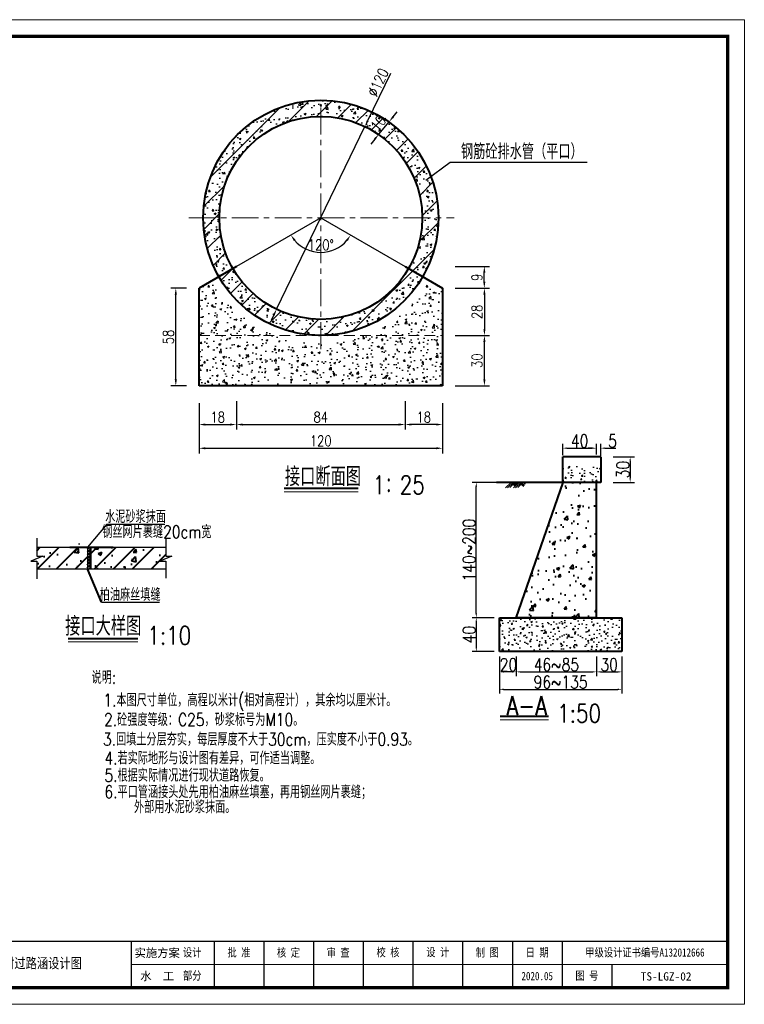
# Model space of a CAD drawing. Header units: millimetres. Extents: x 41792 to 54449, y 20100 to 24300.
# Tile 4 of 4: x 52735 to 54449, y 20100 to 22428. Entities that reach past the tile are written whole.
import ezdxf
from ezdxf.enums import TextEntityAlignment as Align

# ---------------------------------------------------------------- set-up
doc = ezdxf.new("R2010")
doc.units = ezdxf.units.MM
doc.linetypes.add('CENTER', pattern=[50.8, 31.75, -6.35, 6.35, -6.35])
doc.linetypes.add('DASHED', pattern=[19.05, 12.7, -6.35])
doc.layers.add('2CSX', color=1, linetype='Continuous', lineweight=30)
doc.layers.add('粗实线', color=1, linetype='Continuous', lineweight=40)
doc.layers.add('文字说明', color=3, linetype='Continuous')
doc.styles.get("Standard").update_dxf_attribs({"font": 'tssdeng.shx', "bigfont": 'hztxt.shx'})
doc.styles.add('图框', font='仿宋_GB2312.TTF', dxfattribs={"width": 0.8, "height": 4})
doc.styles.add('宋体', font='txt', dxfattribs={"height": 3.5})
doc.styles.add('样式 1', font='txt.shx', dxfattribs={"width": 0.8, "bigfont": 'hztxt.shx'})
doc.dimstyles.get("Standard").update_dxf_attribs({"dimscale": 100, "dimtxt": 2.5, "dimasz": 0.75, "dimexe": 1.5, "dimexo": 1.5, "dimgap": 0.5, "dimtad": 1, "dimdec": 0, "dimlfac": 0.25, "dimzin": 0, "dimdsep": 46, "dimtxsty": 'Standard', "dimblk": 'ARCHTICK', "dimcen": 0.09, "dimadec": 0, "dimazin": 0, "dimtfac": 1, "dimtdec": 0, "dimtmove": 0, "dimatfit": 3, "dimldrblk": 'ARCHTICK', "dimfxl": 0, "dimtolj": 1, "dimtzin": 0, "dimarcsym": 0})
doc.dimstyles.new('STANDARD$0', dxfattribs={"dimtxt": 25, "dimasz": 10, "dimexe": 10, "dimexo": 12, "dimgap": 2, "dimtad": 1, "dimdec": 0, "dimzin": 1, "dimdsep": 46, "dimtxsty": '样式 1', "dimblk1": 'OBLIQUE', "dimblk2": 'OBLIQUE', "dimcen": 12, "dimdle": 20, "dimaunit": 1, "dimadec": 0, "dimazin": 0, "dimtfac": 1, "dimtdec": 1, "dimtofl": 0, "dimtmove": 0, "dimatfit": 1, "dimldrblk": 'OBLIQUE', "dimfxl": 0, "dimtolj": 1, "dimtzin": 0, "dimarcsym": 0})
pattern_1 = [(45, (25290.315, 14476.723), (-22.45064, 22.45064), [])]
pattern_2 = [(50, (25290.315, 14476.72), (91.09233, -7.96954), [9.525, -104.775]), (355, (25290.315, 14476.72), (-17.6214, 95.52832), [7.62, -83.82]), (100.451, (25297.91, 14476.06), (73.47125, 87.55834), [8.095, -89.045]), (46.1842, (25290.32, 14502.12), (135.5395, -21.02116), [14.2875, -157.1625]), (96.6356, (25301.61, 14500.37), (118.7021, 123.7128), [12.1425, -133.5675]), (351.184, (25290.32, 14502.12), (118.7023, 123.71256), [11.43, -125.73]), (21, (25303.015, 14495.77), (75.80744, -51.13276), [9.525, -104.775]), (326, (25303.015, 14495.77), (30.901, 92.09398), [7.62, -83.82]), (71.4514, (25309.33, 14491.51), (106.70825, 40.96143), [8.095, -89.045]), (37.5, (25290.315, 14476.723), (1.5443, 42.27752), [0, -82.804, 0, -85.09, 0, -84.1375]), (7.5, (25290.315, 14476.723), (33.40983, 50.09029), [0, -48.514, 0, -80.899, 0, -32.0675]), (327.5, (25261.994, 14476.723), (67.795298, -2.86437), [0, -31.75, 0, -99.06, 0, -131.445]), (317.5, (25249.294, 14476.723), (74.06459, 12.71325), [0, -41.275, 0, -65.786, 0, -93.345])]
pattern_3 = [(50, (-15208.535, 13343.442), (43.72432, -3.82538), [4.572, -50.292]), (355, (-15208.535, 13343.442), (-8.458278, 45.853594), [3.6576, -40.2336]), (100.451, (-15204.89, 13343.124), (35.2662, 42.028005), [3.8856, -42.7416]), (46.1842, (-15208.535, 13355.634), (65.05897, -10.09016), [6.858, -75.438]), (96.6356, (-15203.113, 13354.794), (56.977016, 59.382133), [5.8284, -64.1124]), (351.184, (-15208.535, 13355.634), (56.977105, 59.38203), [5.4864, -60.3504]), (21, (-15202.44, 13352.586), (36.387571, -24.543724), [4.572, -50.292]), (326, (-15202.44, 13352.586), (14.832487, 44.205112), [3.6576, -40.2336]), (71.4514, (-15199.407, 13350.54), (51.219958, 19.661486), [3.8856, -42.7416]), (37.5, (-15208.535, 13343.442), (0.7412648, 20.2932093), [0, -39.74592, 0, -40.8432, 0, -40.386]), (7.5, (-15208.535, 13343.442), (16.036719, 24.043338), [0, -23.28672, 0, -38.83152, 0, -15.3924]), (327.5, (-15222.129, 13343.442), (32.541743, -1.3748986), [0, -15.24, 0, -47.5488, 0, -63.0936]), (317.5, (-15228.225, 13343.442), (35.551004, 6.102358), [0, -19.812, 0, -31.57728, 0, -44.8056])]

# ---------------------------------------------------------------- blocks, each defined once
blk = doc.blocks.new('*D13')
at = {"color": 0, "lineweight": -2}
for p, q in [((53869.7, 20921.9), (53869.7, 20834.5)), ((54159.7, 20921.9), (54159.7, 20834.5)), ((53879.7, 20844.5), (54149.7, 20844.5))]:
    blk.add_line(p, q, dxfattribs=at)
at = {"color": 0}
for points in [[(53879.7, 20846.2), (53879.7, 20842.8), (53869.7, 20844.5)], [(54149.7, 20846.2), (54149.7, 20842.8), (54159.7, 20844.5)]]:
    blk.add_solid(points, dxfattribs=at)
at = {"layer": 'Defpoints', "color": 0}
for p in [(53869.7, 20933.9), (54159.7, 20933.9), (54159.7, 20844.5)]:
    blk.add_point(p, dxfattribs=at)
at = {"color": 0, "lineweight": -3, "insert": (54014.7, 20861.5), "char_height": 30, "attachment_point": 5, "style": '样式 1'}
blk.add_mtext('\\A1;96~135', dxfattribs=at)
blk = doc.blocks.new('_Oblique')
at = {"color": 0, "linetype": 'ByBlock', "lineweight": -2}
blk.add_line((-0.5, -0.5), (0.5, 0.5), dxfattribs=at)
blk = doc.blocks.new('*D14')
at = {"color": 0, "lineweight": -2}
for p, q in [((54138.7, 21394.3), (54189.2, 21394.3)), ((54179.2, 21384.3), (54179.2, 21343.9)), ((54139.2, 21333.9), (54189.2, 21333.9))]:
    blk.add_line(p, q, dxfattribs=at)
at = {"color": 0}
for points in [[(54177.6, 21384.3), (54180.9, 21384.3), (54179.2, 21394.3)], [(54177.6, 21343.9), (54180.9, 21343.9), (54179.2, 21333.9)]]:
    blk.add_solid(points, dxfattribs=at)
at = {"layer": 'Defpoints', "color": 0}
for p in [(54126.7, 21394.3), (54127.2, 21333.9), (54179.2, 21333.9)]:
    blk.add_point(p, dxfattribs=at)
at = {"color": 0, "lineweight": -3, "insert": (54162.2, 21364.1), "char_height": 30, "attachment_point": 5, "rotation": 90, "style": '样式 1'}
blk.add_mtext('\\A1;30', dxfattribs=at)
blk = doc.blocks.new('*D15')
at = {"color": 0, "lineweight": -2}
for p, q in [((54099.6, 21400), (54099.6, 21424.8)), ((54109.6, 21397), (54109.6, 21424.8)), ((54089.6, 21414.8), (54079.6, 21414.8)), ((54119.6, 21414.8), (54145.6, 21414.8))]:
    blk.add_line(p, q, dxfattribs=at)
at = {"color": 0}
for points in [[(54089.6, 21416.5), (54089.6, 21413.2), (54099.6, 21414.8)], [(54119.6, 21416.5), (54119.6, 21413.2), (54109.6, 21414.8)]]:
    blk.add_solid(points, dxfattribs=at)
at = {"layer": 'Defpoints', "color": 0}
for p in [(54109.6, 21414.8), (54099.6, 21388), (54109.6, 21385)]:
    blk.add_point(p, dxfattribs=at)
at = {"color": 0, "lineweight": -3, "insert": (54137.6, 21431.8), "char_height": 30, "attachment_point": 5, "style": '样式 1'}
blk.add_mtext('\\A1;5', dxfattribs=at)
blk = doc.blocks.new('*D16')
at = {"color": 0, "lineweight": -2}
for p, q in [((53857.7, 21013.9), (53805.2, 21013.9)), ((53815.2, 21003.9), (53815.2, 20943.9)), ((53857.7, 20933.9), (53805.2, 20933.9))]:
    blk.add_line(p, q, dxfattribs=at)
at = {"color": 0}
for points in [[(53813.5, 21003.9), (53816.8, 21003.9), (53815.2, 21013.9)], [(53813.5, 20943.9), (53816.8, 20943.9), (53815.2, 20933.9)]]:
    blk.add_solid(points, dxfattribs=at)
at = {"layer": 'Defpoints', "color": 0}
for p in [(53869.7, 21013.9), (53815.2, 20933.9), (53869.7, 20933.9)]:
    blk.add_point(p, dxfattribs=at)
at = {"color": 0, "lineweight": -3, "insert": (53798.2, 20973.9), "char_height": 30, "attachment_point": 5, "rotation": 90, "style": '样式 1'}
blk.add_mtext('\\A1;40', dxfattribs=at)
blk = doc.blocks.new('*D17')
at = {"color": 0, "lineweight": -2}
for p, q in [((53909.6, 20921.9), (53909.6, 20875.8)), ((54099.7, 20921.9), (54099.7, 20875.8)), ((53919.6, 20885.8), (54089.7, 20885.8))]:
    blk.add_line(p, q, dxfattribs=at)
at = {"color": 0}
for points in [[(53919.6, 20887.5), (53919.6, 20884.1), (53909.6, 20885.8)], [(54089.7, 20887.5), (54089.7, 20884.1), (54099.7, 20885.8)]]:
    blk.add_solid(points, dxfattribs=at)
at = {"layer": 'Defpoints', "color": 0}
for p in [(53909.6, 20933.9), (54099.7, 20933.9), (54099.7, 20885.8)]:
    blk.add_point(p, dxfattribs=at)
at = {"color": 0, "lineweight": -3, "insert": (54004.7, 20902.8), "char_height": 30, "attachment_point": 5, "style": '样式 1'}
blk.add_mtext('\\A1;46~85', dxfattribs=at)
blk = doc.blocks.new('*D18')
at = {"color": 0, "lineweight": -2}
for p, q in [((53869.7, 20921.9), (53869.7, 20875.8)), ((53909.6, 20921.9), (53909.6, 20875.8)), ((53899.6, 20885.8), (53879.7, 20885.8))]:
    blk.add_line(p, q, dxfattribs=at)
at = {"color": 0}
for points in [[(53879.7, 20887.5), (53879.7, 20884.1), (53869.7, 20885.8)], [(53899.6, 20887.5), (53899.6, 20884.1), (53909.6, 20885.8)]]:
    blk.add_solid(points, dxfattribs=at)
at = {"layer": 'Defpoints', "color": 0}
for p in [(53869.7, 20933.9), (53909.6, 20933.9), (53869.7, 20885.8)]:
    blk.add_point(p, dxfattribs=at)
at = {"color": 0, "lineweight": -3, "insert": (53891.2, 20902.8), "char_height": 30, "attachment_point": 5, "style": '样式 1'}
blk.add_mtext('\\A1;20', dxfattribs=at)
blk = doc.blocks.new('*D19')
at = {"color": 0, "lineweight": -2}
for p, q in [((54099.7, 20921.9), (54099.7, 20875.8)), ((54159.7, 20921.9), (54159.7, 20875.8)), ((54109.7, 20885.8), (54149.7, 20885.8))]:
    blk.add_line(p, q, dxfattribs=at)
at = {"color": 0}
for points in [[(54109.7, 20887.5), (54109.7, 20884.1), (54099.7, 20885.8)], [(54149.7, 20887.5), (54149.7, 20884.1), (54159.7, 20885.8)]]:
    blk.add_solid(points, dxfattribs=at)
at = {"layer": 'Defpoints', "color": 0}
for p in [(54099.7, 20933.9), (54159.7, 20933.9), (54159.7, 20885.8)]:
    blk.add_point(p, dxfattribs=at)
at = {"color": 0, "lineweight": -3, "insert": (54129.7, 20902.8), "char_height": 30, "attachment_point": 5, "style": '样式 1'}
blk.add_mtext('\\A1;30', dxfattribs=at)
blk = doc.blocks.new('*D20')
at = {"color": 0, "lineweight": -2}
for p, q in [((54007.7, 21333.9), (53805.2, 21333.9)), ((53815.2, 21023.9), (53815.2, 21323.9)), ((53857.7, 21013.9), (53805.2, 21013.9))]:
    blk.add_line(p, q, dxfattribs=at)
at = {"color": 0}
for points in [[(53813.5, 21323.9), (53816.8, 21323.9), (53815.2, 21333.9)], [(53813.5, 21023.9), (53816.8, 21023.9), (53815.2, 21013.9)]]:
    blk.add_solid(points, dxfattribs=at)
at = {"layer": 'Defpoints', "color": 0}
for p in [(53815.2, 21333.9), (54019.7, 21333.9), (53869.7, 21013.9)]:
    blk.add_point(p, dxfattribs=at)
at = {"color": 0, "lineweight": -3, "insert": (53798.2, 21173.9), "char_height": 30, "attachment_point": 5, "rotation": 90, "style": '样式 1'}
blk.add_mtext('\\A1;140~200', dxfattribs=at)
blk = doc.blocks.new('*D21')
at = {"color": 0, "lineweight": -2}
for p, q in [((54019.7, 21398.3), (54019.7, 21424.8)), ((54099.6, 21400), (54099.6, 21424.8)), ((54029.7, 21414.8), (54089.6, 21414.8))]:
    blk.add_line(p, q, dxfattribs=at)
at = {"color": 0}
for points in [[(54029.7, 21416.5), (54029.7, 21413.2), (54019.7, 21414.8)], [(54089.6, 21416.5), (54089.6, 21413.2), (54099.6, 21414.8)]]:
    blk.add_solid(points, dxfattribs=at)
at = {"layer": 'Defpoints', "color": 0}
for p in [(54099.6, 21414.8), (54019.7, 21386.3), (54099.6, 21388)]:
    blk.add_point(p, dxfattribs=at)
at = {"color": 0, "lineweight": -3, "insert": (54059.7, 21431.8), "char_height": 30, "attachment_point": 5, "style": '样式 1'}
blk.add_mtext('\\A1;40', dxfattribs=at)
blk = doc.blocks.new('*D38')
at = {"color": 0, "lineweight": -2}
for p, q in [((53159.3, 21521.1), (53159.3, 21458.7)), ((53247.7, 21525.9), (53247.7, 21458.7)), ((53174.3, 21470.7), (53232.7, 21470.7))]:
    blk.add_line(p, q, dxfattribs=at)
at = {"color": 0}
for points in [[(53174.3, 21473.2), (53174.3, 21468.2), (53159.3, 21470.7)], [(53232.7, 21473.2), (53232.7, 21468.2), (53247.7, 21470.7)]]:
    blk.add_solid(points, dxfattribs=at)
at = {"layer": 'Defpoints', "color": 0}
for p in [(53159.3, 21551.1), (53247.7, 21555.9), (53247.7, 21470.7)]:
    blk.add_point(p, dxfattribs=at)
at = {"color": 0, "lineweight": -3, "insert": (53203.5, 21488.2), "char_height": 25, "attachment_point": 5, "style": '样式 1'}
blk.add_mtext('\\A1;18', dxfattribs=at)
blk = doc.blocks.new('*D39')
at = {"color": 0, "lineweight": -2}
for p, q in [((53247.7, 21525.9), (53247.7, 21458.7)), ((53646.8, 21525.9), (53646.8, 21458.7)), ((53262.7, 21470.7), (53631.8, 21470.7))]:
    blk.add_line(p, q, dxfattribs=at)
at = {"color": 0}
for points in [[(53262.7, 21473.2), (53262.7, 21468.2), (53247.7, 21470.7)], [(53631.8, 21473.2), (53631.8, 21468.2), (53646.8, 21470.7)]]:
    blk.add_solid(points, dxfattribs=at)
at = {"layer": 'Defpoints', "color": 0}
for p in [(53247.7, 21555.9), (53646.8, 21555.9), (53646.8, 21470.7)]:
    blk.add_point(p, dxfattribs=at)
at = {"color": 0, "lineweight": -3, "insert": (53447.3, 21488.2), "char_height": 25, "attachment_point": 5, "style": '样式 1'}
blk.add_mtext('\\A1;84', dxfattribs=at)
blk = doc.blocks.new('*D40')
at = {"color": 0, "lineweight": -2}
for p, q in [((53159.3, 21474.9), (53159.3, 21402.6)), ((53735.3, 21474.9), (53735.3, 21402.6)), ((53174.3, 21414.6), (53720.3, 21414.6))]:
    blk.add_line(p, q, dxfattribs=at)
at = {"color": 0}
for points in [[(53174.3, 21417.1), (53174.3, 21412.1), (53159.3, 21414.6)], [(53720.3, 21417.1), (53720.3, 21412.1), (53735.3, 21414.6)]]:
    blk.add_solid(points, dxfattribs=at)
at = {"layer": 'Defpoints', "color": 0}
for p in [(53159.3, 21504.9), (53735.3, 21504.9), (53735.3, 21414.6)]:
    blk.add_point(p, dxfattribs=at)
at = {"color": 0, "lineweight": -3, "insert": (53447.3, 21432.1), "char_height": 25, "attachment_point": 5, "style": '样式 1'}
blk.add_mtext('\\A1;120', dxfattribs=at)
blk = doc.blocks.new('*D45')
at = {"color": 0, "lineweight": -2}
blk.add_arc((53447.3, 21959.5), 81.6, 220.5507, 319.4493, dxfattribs=at)
at = {"color": 0}
for points in [[(53383.2, 21905), (53387.3, 21907.9), (53376.6, 21918.7)], [(53507.2, 21907.9), (53511.3, 21905), (53517.9, 21918.7)]]:
    blk.add_solid(points, dxfattribs=at)
at = {"layer": 'Defpoints', "color": 0}
for p in [(53447.3, 21959.5), (53447.3, 21959.5), (53419.4, 21882.9), (53247.7, 21844.3), (53646.8, 21844.3)]:
    blk.add_point(p, dxfattribs=at)
at = {"color": 0, "lineweight": -3, "insert": (53447.3, 21895.5), "char_height": 25, "attachment_point": 5, "style": '样式 1'}
blk.add_mtext('\\A1;120°', dxfattribs=at)
blk = doc.blocks.new('*D41')
at = {"color": 0, "lineweight": -2}
for p, q in [((53646.8, 21525.9), (53646.8, 21458.7)), ((53735.3, 21521.1), (53735.3, 21458.7)), ((53720.3, 21470.7), (53661.8, 21470.7))]:
    blk.add_line(p, q, dxfattribs=at)
at = {"color": 0}
for points in [[(53661.8, 21473.2), (53661.8, 21468.2), (53646.8, 21470.7)], [(53720.3, 21473.2), (53720.3, 21468.2), (53735.3, 21470.7)]]:
    blk.add_solid(points, dxfattribs=at)
at = {"layer": 'Defpoints', "color": 0}
for p in [(53646.8, 21555.9), (53735.3, 21551.1), (53646.8, 21470.7)]:
    blk.add_point(p, dxfattribs=at)
at = {"color": 0, "lineweight": -3, "insert": (53691, 21488.2), "char_height": 25, "attachment_point": 5, "style": '样式 1'}
blk.add_mtext('\\A1;18', dxfattribs=at)
blk = doc.blocks.new('*D46')
at = {"color": 0, "lineweight": -2}
for p, q in [((53765.3, 21844.7), (53846.2, 21844.7)), ((53834.2, 21808.2), (53834.2, 21829.7)), ((53765.3, 21793.2), (53846.2, 21793.2))]:
    blk.add_line(p, q, dxfattribs=at)
at = {"color": 0}
for points in [[(53831.7, 21829.7), (53836.7, 21829.7), (53834.2, 21844.7)], [(53831.7, 21808.2), (53836.7, 21808.2), (53834.2, 21793.2)]]:
    blk.add_solid(points, dxfattribs=at)
at = {"layer": 'Defpoints', "color": 0}
for p in [(53735.3, 21844.7), (53834.2, 21844.7), (53735.3, 21793.2)]:
    blk.add_point(p, dxfattribs=at)
at = {"color": 0, "lineweight": -3, "insert": (53816.7, 21819), "char_height": 25, "attachment_point": 5, "rotation": 90, "style": '样式 1'}
blk.add_mtext('\\A1;9', dxfattribs=at)
blk = doc.blocks.new('*D47')
at = {"color": 0, "lineweight": -2}
for p, q in [((53765.3, 21681.1), (53846.4, 21681.1)), ((53834.4, 21577.3), (53834.4, 21666.1)), ((53765.3, 21562.3), (53846.4, 21562.3))]:
    blk.add_line(p, q, dxfattribs=at)
at = {"color": 0}
for points in [[(53831.9, 21666.1), (53836.9, 21666.1), (53834.4, 21681.1)], [(53831.9, 21577.3), (53836.9, 21577.3), (53834.4, 21562.3)]]:
    blk.add_solid(points, dxfattribs=at)
at = {"layer": 'Defpoints', "color": 0}
for p in [(53735.3, 21681.1), (53834.4, 21681.1), (53735.3, 21562.3)]:
    blk.add_point(p, dxfattribs=at)
at = {"color": 0, "lineweight": -3, "insert": (53816.9, 21621.7), "char_height": 25, "attachment_point": 5, "rotation": 90, "style": '样式 1'}
blk.add_mtext('\\A1;30', dxfattribs=at)
blk = doc.blocks.new('*D48')
at = {"color": 0, "lineweight": -2}
for p, q in [((53129.3, 21793.2), (53092.3, 21793.2)), ((53104.3, 21577.3), (53104.3, 21778.2)), ((53129.3, 21562.3), (53092.3, 21562.3))]:
    blk.add_line(p, q, dxfattribs=at)
at = {"color": 0}
for points in [[(53101.8, 21778.2), (53106.8, 21778.2), (53104.3, 21793.2)], [(53101.8, 21577.3), (53106.8, 21577.3), (53104.3, 21562.3)]]:
    blk.add_solid(points, dxfattribs=at)
at = {"layer": 'Defpoints', "color": 0}
for p in [(53104.3, 21793.2), (53159.3, 21793.2), (53159.3, 21562.3)]:
    blk.add_point(p, dxfattribs=at)
at = {"color": 0, "lineweight": -3, "insert": (53086.8, 21677.8), "char_height": 25, "attachment_point": 5, "rotation": 90, "style": '样式 1'}
blk.add_mtext('\\A1;58', dxfattribs=at)
blk = doc.blocks.new('*D42')
at = {"color": 0, "lineweight": -2}
for p, q in [((53765.3, 21793.2), (53846.4, 21793.2)), ((53834.4, 21778.2), (53834.4, 21696.1)), ((53765.3, 21681.1), (53846.4, 21681.1))]:
    blk.add_line(p, q, dxfattribs=at)
at = {"color": 0}
for points in [[(53831.9, 21778.2), (53836.9, 21778.2), (53834.4, 21793.2)], [(53831.9, 21696.1), (53836.9, 21696.1), (53834.4, 21681.1)]]:
    blk.add_solid(points, dxfattribs=at)
at = {"layer": 'Defpoints', "color": 0}
for p in [(53735.3, 21793.2), (53735.3, 21681.1), (53834.4, 21681.1)]:
    blk.add_point(p, dxfattribs=at)
at = {"color": 0, "lineweight": -3, "insert": (53816.9, 21737.2), "char_height": 25, "attachment_point": 5, "rotation": 90, "style": '样式 1'}
blk.add_mtext('\\A1;28', dxfattribs=at)
blk = doc.blocks.new('*D43')
at = {"color": 0, "lineweight": -2}
for p, q in [((53601, 22193.6), (53599.8, 22194.6)), ((53618.6, 22198.5), (53628.1, 22210.1)), ((53584.6, 22157.3), (53609, 22186.9)), ((53575.1, 22145.7), (53565.6, 22134.1)), ((53576.6, 22163.9), (53575.4, 22164.9))]:
    blk.add_line(p, q, dxfattribs=at)
at = {"color": 0}
for points in [[(53616.6, 22200.1), (53620.5, 22196.9), (53609, 22186.9)], [(53573.2, 22147.3), (53577, 22144.1), (53584.6, 22157.3)]]:
    blk.add_solid(points, dxfattribs=at)
at = {"layer": 'Defpoints', "color": 0}
for p in [(53609, 22186.9), (53624.1, 22174.5), (53599.7, 22144.9)]:
    blk.add_point(p, dxfattribs=at)
at = {"color": 0, "lineweight": -3, "insert": (53583.3, 22183.2), "char_height": 25, "attachment_point": 5, "rotation": 50.5556, "style": '样式 1'}
blk.add_mtext('\\A1;10', dxfattribs=at)
blk = doc.blocks.new('*D44')
at = {"color": 0, "lineweight": -2}
for p, q in [((53612.4, 22301.2), (53558.2, 22189.1)), ((53342.8, 21743.4), (53551.7, 22175.6)), ((53336.3, 21729.9), (53329.8, 21716.4))]:
    blk.add_line(p, q, dxfattribs=at)
at = {"color": 0}
for points in [[(53556, 22190.2), (53560.5, 22188), (53551.7, 22175.6)], [(53334, 21731), (53338.5, 21728.9), (53342.8, 21743.4)]]:
    blk.add_solid(points, dxfattribs=at)
at = {"layer": 'Defpoints', "color": 0}
for p in [(53551.7, 22175.6), (53342.8, 21743.4)]:
    blk.add_point(p, dxfattribs=at)
at = {"color": 0, "lineweight": -3, "insert": (53582.7, 22279.8), "char_height": 25, "attachment_point": 5, "rotation": 64.2033, "style": '样式 1'}
blk.add_mtext('\\A1;∅120', dxfattribs=at)
blk = doc.blocks.new('tk')
at = {"lineweight": 0}
for p, q in [((0, 297), (420, 297)), ((420, 297), (420, 0)), ((415, 12), (235, 12)), ((420, 0), (0, 0))]:
    blk.add_line(p, q, dxfattribs=at)
for p, q in [((235, 19), (235, 5)), ((260, 19), (260, 5)), ((275, 19), (275, 5)), ((290, 19), (290, 5)), ((305, 19), (305, 5)), ((320, 19), (320, 5)), ((335, 19), (335, 5)), ((350, 19), (350, 5)), ((365, 19), (365, 5)), ((380, 12), (380, 5))]:
    blk.add_line(p, q)
at = {"lineweight": 0, "const_width": 1}
blk.add_lwpolyline([(25, 292), (415, 292), (415, 5), (25, 5)], close=True, dxfattribs=at)
at = {"lineweight": 0, "const_width": 0.4}
blk.add_lwpolyline([(415, 19), (25, 19)], dxfattribs=at)
at = {"style": '图框'}
for s, p in [('实施方案', (242.83, 15.5)), ('水  工', (242.83, 8.5))]:
    blk.add_text(s, height=2.5, dxfattribs=at).set_placement(p, align=Align.MIDDLE_CENTER)
at = {"char_height": 2.5, "attachment_point": 5, "style": '图框'}
for s, insert in [('设计', (253.4, 15.5)), ('批 准', (267.5, 15.5)), ('核 定', (282.44, 15.47)), ('审 查', (297.43, 15.47)), ('校 核', (312.47, 15.54)), ('设 计', (327.47, 15.59)), ('制 图', (342.42, 15.48)), ('日 期', (357.5, 15.5)), ('甲级设计证书编号A132012666', (390, 15.5)), ('部分', (253.4, 8.5)), ('2020.05', (357.5, 8.5)), ('图 号', (372.5, 8.5))]:
    blk.add_mtext(s, dxfattribs=dict(at, insert=insert))

msp = doc.modelspace()

# ---------------------------------------------------------------- hatches: boundary and pattern name
h = msp.add_hatch()
h.set_pattern_fill('ANSI31', color=256, scale=12, style=0)
h.set_pattern_definition([(45, (2176.617, 13343.442), (-26.940768, 26.940768), [])])
h.paths.add_polyline_path([(53687.3, 21959.5), (53725.7, 21959.5, 1), (53168.9, 21959.5), (53207.3, 21959.5, -1)])
h.paths.add_polyline_path([(53655.1, 21839.5), (53688.4, 21820.3, 0.131652), (53725.7, 21959.5), (53687.3, 21959.5, -0.131652)])
h.paths.add_polyline_path([(53688.4, 21820.3), (53655.1, 21839.5, -0.267949), (53447.3, 21719.5), (53447.3, 21681.1, 0.267949)])
h.paths.add_polyline_path([(53207.3, 21959.5), (53168.9, 21959.5, 0.131652), (53206.2, 21820.3), (53239.4, 21839.5, -0.131652)])
h.paths.add_polyline_path([(53239.4, 21839.5), (53206.2, 21820.3, 0.267949), (53447.3, 21681.1), (53447.3, 21719.5, -0.267949)])
h.paths.add_polyline_path([(53557.8, 22181.8), (53579.8, 22208.5), (53608.8, 22184.7), (53586.8, 22158)], flags=24)
h = msp.add_hatch()
h.set_pattern_fill('AR-CONC', color=256, scale=0.24, style=0)
h.set_pattern_definition(pattern_3)
h.paths.add_polyline_path([(53662.5, 22065.7), (53693.6, 22089.2, 0.783021), (53168.9, 21959.5), (53207.3, 21959.5, -0.793595)])
h.paths.add_polyline_path([(53693.6, 22089.2), (53662.5, 22065.7, -0.115079), (53687.3, 21959.5), (53725.7, 21959.5, 0.121692)])
h.paths.add_polyline_path([(53725.7, 21959.5), (53687.3, 21959.5, -0.131652), (53655.1, 21839.5), (53688.4, 21820.3, 0.131652)])
h.paths.add_polyline_path([(53688.4, 21820.3), (53655.1, 21839.5, -0.267949), (53447.3, 21719.5), (53447.3, 21681.1, 0.267949)])
h.paths.add_polyline_path([(53447.3, 21681.1), (53447.3, 21719.5, -0.267949), (53239.4, 21839.5), (53206.2, 21820.3, 0.267949)])
h.paths.add_polyline_path([(53206.2, 21820.3), (53239.4, 21839.5, -0.131652), (53207.3, 21959.5), (53168.9, 21959.5, 0.131652)])
h.paths.add_polyline_path([(53554.7, 22189.3), (53571.8, 22210.2), (53606.6, 22181.6), (53589.4, 22160.7)], flags=24)
h = msp.add_hatch()
h.set_pattern_fill('AR-CONC', color=256, scale=0.24, style=0)
h.set_pattern_definition(pattern_3)
h.paths.add_polyline_path([(53342.1, 21681.1, -0.173208), (53189.5, 21810.7), (53159.3, 21793.2), (53159.3, 21681.1)])
h.paths.add_polyline_path([(53735.3, 21562.3), (53735.3, 21681.1), (53552.4, 21681.1, -0.182574), (53342.1, 21681.1), (53159.3, 21681.1), (53159.3, 21562.3)])
h.paths.add_polyline_path([(53735.3, 21681.1), (53735.3, 21793.2), (53705, 21810.7, -0.173208), (53552.4, 21681.1)])
h = msp.add_hatch()
h.set_pattern_fill('AR-CONC', color=256, scale=0.2, style=0)
h.set_pattern_definition([(50, (6655.955, 13833.624), (36.436934, -3.187817), [3.81, -41.91]), (355, (6655.955, 13833.624), (-7.048565, 38.21133), [3.048, -33.528]), (100.451, (6658.99, 13833.36), (29.3885, 35.023338), [3.238, -35.618]), (46.1842, (6655.955, 13843.784), (54.21581, -8.408466), [5.715, -62.865]), (96.6356, (6660.473, 13843.084), (47.480847, 49.48511), [4.857, -53.427]), (351.184, (6655.955, 13843.784), (47.48092, 49.485024), [4.572, -50.292]), (21, (6661.035, 13841.244), (30.322976, -20.453104), [3.81, -41.91]), (326, (6661.035, 13841.244), (12.360406, 36.837593), [3.048, -33.528]), (71.4514, (6663.56, 13839.54), (42.683298, 16.384572), [3.238, -35.618]), (37.5, (6655.955, 13833.624), (0.6177207, 16.9110078), [0, -33.1216, 0, -34.036, 0, -33.655]), (7.5, (6655.955, 13833.624), (13.3639325, 20.036115), [0, -19.4056, 0, -32.3596, 0, -12.827]), (327.5, (6644.626, 13833.624), (27.118119, -1.1457488), [0, -12.7, 0, -39.624, 0, -52.578]), (317.5, (6639.546, 13833.624), (29.625836, 5.085298), [0, -16.51, 0, -26.3144, 0, -37.338])])
h.paths.add_polyline_path([(54019.7, 21374.3), (54019.7, 21333.9), (54109.6, 21333.9), (54109.6, 21374.3)])
h = msp.add_hatch()
h.set_pattern_fill('AR-CONC', color=256, scale=0.2, style=0)
h.set_pattern_definition([(50, (6574.75, 13823.216), (36.436934, -3.187817), [3.81, -41.91]), (355, (6574.75, 13823.216), (-7.048565, 38.21133), [3.048, -33.528]), (100.451, (6577.788, 13822.95), (29.3885, 35.023338), [3.238, -35.618]), (46.1842, (6574.75, 13833.376), (54.21581, -8.408466), [5.715, -62.865]), (96.6356, (6579.27, 13832.676), (47.480847, 49.48511), [4.857, -53.427]), (351.184, (6574.75, 13833.376), (47.48092, 49.485024), [4.572, -50.292]), (21, (6579.83, 13830.836), (30.322976, -20.453104), [3.81, -41.91]), (326, (6579.83, 13830.836), (12.360406, 36.837593), [3.048, -33.528]), (71.4514, (6582.36, 13829.132), (42.683298, 16.384572), [3.238, -35.618]), (37.5, (6574.751, 13823.216), (0.6177207, 16.9110078), [0, -33.1216, 0, -34.036, 0, -33.655]), (7.5, (6574.751, 13823.216), (13.3639325, 20.036115), [0, -19.4056, 0, -32.3596, 0, -12.827]), (327.5, (6563.423, 13823.216), (27.118119, -1.1457488), [0, -12.7, 0, -39.624, 0, -52.578]), (317.5, (6558.343, 13823.216), (29.625836, 5.085298), [0, -16.51, 0, -26.3144, 0, -37.338])])
h.paths.add_polyline_path([(54159.7, 20933.9), (54159.7, 21013.9), (54099.7, 21013.9), (53908.5, 21013.9), (53869.7, 21013.9), (53869.7, 20933.9)])
at = {"layer": '2CSX'}
h = msp.add_hatch(dxfattribs=at)
h.set_pattern_fill('AR-CONC', color=256, scale=16, style=0)
h.set_pattern_definition([(50, (-1612594.64, -133929.64), (114.761629, -10.0403416), [12, -132]), (355, (-1612594.64, -133929.64), (-22.200213, 120.350741), [9.6, -105.6]), (100.4514, (-1612585.08, -133930.48), (92.561501, 110.310327), [10.19843, -112.182738]), (46.1842, (-1612594.64, -133897.64), (170.758568, -26.483042), [18, -198]), (96.6356, (-1612580.41, -133899.85), (149.546033, 155.85886), [15.297646, -168.27408]), (351.1842, (-1612594.64, -133897.64), (149.545911, 155.858976), [14.4, -158.4]), (21, (-1612578.64, -133905.64), (95.5051283, -64.4190225), [12, -132]), (326, (-1612578.64, -133905.64), (38.930453, 116.024007), [9.6, -105.6]), (71.4514, (-1612570.68, -133911.01), (134.4356206, 51.6048795), [10.19843, -112.182738]), (37.5, (-1612594.64, -133929.64), (1.9455769, 53.2630166), [0, -104.32, 0, -107.2, 0, -106]), (7.5, (-1612594.64, -133929.64), (42.091126, 63.1058739), [0, -61.12, 0, -101.92, 0, -40.4]), (327.5, (-1612630.32, -133929.64), (85.4115898, -3.6087795), [0, -40, 0, -124.8, 0, -165.6]), (317.5, (-1612646.32, -133929.64), (93.309787, 16.0167972), [0, -52, 0, -82.88, 0, -117.6])])
h.paths.add_polyline_path([(52906, 21188.8), (52866, 21188.8), (52866, 21180.8), (52906, 21180.8)])
h.paths.add_polyline_path([(52946, 21188.8), (52926, 21188.8), (52926, 21180.8), (52938, 21180.8), (52938, 21129.6), (52946, 21129.6)])
at = {"layer": '粗实线'}
h = msp.add_hatch(dxfattribs=at)
h.set_pattern_fill('AR-CONC', color=0, scale=0.4, style=0)
h.set_pattern_definition([(50, (10802.99, 14740.57), (72.87387, -6.375634), [7.62, -83.82]), (355, (10802.99, 14740.57), (-14.09713, 76.42266), [6.096, -67.056]), (100.451, (10809.065, 14740.04), (58.777, 70.04668), [6.476, -71.236]), (46.1842, (10802.99, 14760.89), (108.43162, -16.81693), [11.43, -125.73]), (96.6356, (10812.03, 14759.49), (94.9617, 98.97022), [9.714, -106.854]), (351.184, (10802.99, 14760.89), (94.96184, 98.97005), [9.144, -100.584]), (21, (10813.15, 14755.81), (60.64595, -40.90621), [7.62, -83.82]), (326, (10813.15, 14755.81), (24.72081, 73.67519), [6.096, -67.056]), (71.4514, (10818.206, 14752.4), (85.3666, 32.76914), [6.476, -71.236]), (37.5, (10802.992, 14740.568), (1.235441, 33.822016), [0, -66.2432, 0, -68.072, 0, -67.31]), (7.5, (10802.99, 14740.57), (26.727865, 40.07223), [0, -38.8112, 0, -64.7192, 0, -25.654]), (327.5, (10780.335, 14740.568), (54.236238, -2.291498), [0, -25.4, 0, -79.248, 0, -105.156]), (317.5, (10770.175, 14740.57), (59.25167, 10.170596), [0, -33.02, 0, -52.6288, 0, -74.676])])
h.paths.add_polyline_path([(53908.5, 21013.9), (54099.7, 21013.9), (54099.7, 21333.9), (54019.7, 21333.9)])
h = msp.add_hatch(dxfattribs=at)
h.set_pattern_fill('ANSI31', color=0, scale=10, style=0)
h.set_pattern_definition(pattern_1)
h.paths.add_polyline_path([(52895.4, 21180.8), (52865, 21180.8), (52775.3, 21180.8), (52775.3, 21159.4), (52789.9, 21159.4), (52761.4, 21147.6), (52775.3, 21147.6), (52775.3, 21129.6), (52895.4, 21129.6)])
h = msp.add_hatch(dxfattribs=at)
h.set_pattern_fill('AR-CONC', color=0, scale=0.5, style=0)
h.set_pattern_definition(pattern_2)
h.paths.add_polyline_path([(52895.4, 21180.8), (52865, 21180.8), (52775.3, 21180.8), (52775.3, 21159.4), (52789.9, 21159.4), (52761.4, 21147.6), (52775.3, 21147.6), (52775.3, 21129.6), (52895.4, 21129.6)])
h = msp.add_hatch(dxfattribs=at)
h.set_pattern_fill('AR-HBONE', color=2, scale=0.05, style=0)
h.set_pattern_definition([(45, (25290.315, 14476.7235), (7e-16, 7.1842049), [15.24, -5.08]), (135, (25293.907, 14480.3156), (7e-16, 7.1842049), [15.24, -5.08])])
h.paths.add_polyline_path([(52903.4, 21180.8), (52895.4, 21180.8), (52895.4, 21129.6), (52903.4, 21129.6)])
h = msp.add_hatch(dxfattribs=at)
h.set_pattern_fill('ANSI31', color=0, scale=10, style=0)
h.set_pattern_definition(pattern_1)
h.paths.add_polyline_path([(53080.5, 21180.8), (52933.7, 21180.8), (52903.4, 21180.8), (52903.4, 21129.6), (53080.5, 21129.6), (53080.5, 21147.6), (53066.6, 21147.6), (53095.2, 21159.4), (53080.5, 21159.4)])
h = msp.add_hatch(dxfattribs=at)
h.set_pattern_fill('AR-CONC', color=0, scale=0.5, style=0)
h.set_pattern_definition(pattern_2)
h.paths.add_polyline_path([(53080.5, 21180.8), (52933.7, 21180.8), (52903.4, 21180.8), (52903.4, 21129.6), (53080.5, 21129.6), (53080.5, 21147.6), (53066.6, 21147.6), (53095.2, 21159.4), (53080.5, 21159.4)])

# ---------------------------------------------------------------- linework, layer by layer
at = {"linetype": 'CENTER', "lineweight": 18, "ltscale": 2}
for p, q in [((53447.3, 21649), (53447.3, 22225)), ((53135, 21959.5), (53763, 21959.5))]:
    msp.add_line(p, q, dxfattribs=at)
at = {"lineweight": -3}
for p, q in [((53753.1, 22090.6), (53696, 22047.6)), ((53897.8, 21333.9), (53884.4, 21321.2)), ((53902.2, 21333.9), (53889, 21321.4)), ((53906.1, 21333.9), (53894.2, 21321.5)), ((53902, 21329.6), (53908.3, 21325.7)), ((53917, 21333.9), (53903.6, 21321.2)), ((53904, 21331.7), (53910.3, 21327.6)), ((53906.1, 21333.9), (53912.4, 21329.7)), ((53921.5, 21333.9), (53908.2, 21321.4)), ((53925.3, 21333.9), (53913.4, 21321.5)), ((53921, 21329.4), (53927.9, 21325.1)), ((53923.1, 21331.6), (53929.4, 21327.4)), ((53924.9, 21333.5), (53930.8, 21330.2))]:
    msp.add_line(p, q, dxfattribs=at)
at = {"color": 7}
msp.add_line((54077.8, 22090.6), (53753.1, 22090.6), dxfattribs=at)
for p, q in [((53447.3, 21959.5), (53247.7, 21844.3)), ((53447.3, 21959.5), (53646.8, 21844.3)), ((52941.2, 21235.2), (52895.8, 21180.8)), ((52941.2, 21235.2), (53078.3, 21235.2)), ((52775.3, 21202.3), (52775.3, 21159.4)), ((53080.5, 21202.3), (53080.5, 21159.4)), ((52775.3, 21180.8), (52903.4, 21180.8)), ((52895.4, 21180.8), (52895.4, 21129.6)), ((52903.4, 21180.8), (52903.4, 21129.6)), ((52903.4, 21180.8), (53080.5, 21180.8)), ((52789.9, 21159.4), (52761.4, 21147.6)), ((52761.4, 21147.6), (52775.3, 21147.6)), ((52775.3, 21159.4), (52789.9, 21159.4)), ((52775.3, 21147.6), (52775.3, 21105.8)), ((53095.2, 21159.4), (53066.6, 21147.6)), ((53066.6, 21147.6), (53080.5, 21147.6)), ((53080.5, 21159.4), (53095.2, 21159.4)), ((53080.5, 21147.6), (53080.5, 21107.6)), ((52775.3, 21129.6), (52895.4, 21129.6)), ((52895.4, 21129.6), (52903.4, 21129.6)), ((52903.4, 21129.6), (53080.5, 21129.6)), ((52928.4, 21051), (53065.5, 21051))]:
    msp.add_line(p, q)
at = {"linetype": 'DASHED', "lineweight": 18, "ltscale": 2}
msp.add_line((53159.3, 21681.1), (53735.3, 21681.1), dxfattribs=at)
at = {"lineweight": 18}
for p, q in [((53360.7, 21311.4), (53535.7, 21311.4)), ((52849.6, 20957.2), (53014.7, 20957.2)), ((53871.9, 20772.7), (53986.2, 20772.7))]:
    msp.add_line(p, q, dxfattribs=at)
at = {"layer": '粗实线', "lineweight": 40}
for p, q in [((53247.7, 21844.3), (53159.3, 21793.2)), ((53646.8, 21844.3), (53735.3, 21793.2)), ((53159.3, 21562.3), (53159.3, 21793.2)), ((53735.3, 21793.2), (53735.3, 21562.3)), ((53735.3, 21562.3), (53159.3, 21562.3)), ((54019.7, 21333.9), (54019.7, 21394.3)), ((54109.6, 21394.3), (54019.7, 21394.3)), ((54109.6, 21394.3), (54109.6, 21333.9)), ((54019.7, 21333.9), (53863.2, 21333.9)), ((54019.7, 21333.9), (53908.5, 21013.9)), ((54109.6, 21333.9), (54019.7, 21333.9)), ((54099.7, 21013.9), (54099.7, 21333.9)), ((53360.7, 21320.6), (53535.7, 21320.6)), ((53869.7, 20933.9), (53869.7, 21013.9)), ((53869.7, 21013.9), (54099.7, 21013.9)), ((54099.7, 21013.9), (53908.5, 21013.9)), ((54099.7, 21013.9), (54159.7, 21013.9)), ((54099.7, 21013.9), (54150.7, 21013.9)), ((54159.7, 21013.9), (54159.7, 20933.9)), ((52849.6, 20965.1), (53014.7, 20965.1)), ((54159.7, 20933.9), (53869.7, 20933.9)), ((53871.9, 20781), (53986.2, 20781))]:
    msp.add_line(p, q, dxfattribs=at)
at = {"layer": '粗实线'}
msp.add_line((52853.4, 21180.8), (52956.4, 21180.8), dxfattribs=at)
at = {"layer": '粗实线', "color": 0}
msp.add_line((52928.4, 21051), (52895.4, 21129.6), dxfattribs=at)
at = {"layer": '粗实线', "lineweight": 40}
for radius in [278.4, 240]:
    msp.add_circle((53447.3, 21959.5), radius, dxfattribs=at)

# ---------------------------------------------------------------- block references
at = {"xscale": 7.840000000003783, "yscale": 7.840000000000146, "zscale": 7.840000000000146}
msp.add_blockref('tk', (51156.5, 20099.6), dxfattribs=at)

# ---------------------------------------------------------------- texts
at = {"lineweight": -3, "style": '样式 1', "width": 0.8}
for s, height, p in [('1：25', 43.2, (53569.9, 21306.4)), ('说明:', 30, (52905, 20857.6)), ('1.本图尺寸单位，高程以米计(相对高程计），其余均以厘米计。', 30, (52933, 20804)), ('2.砼强度等级：C25，砂浆标号为M10。', 30, (52934.6, 20757.8)), ('3.回填土分层夯实，每层厚度不大于30cm，压实度不小于0.93。', 30, (52932, 20711.4)), ('4.若实际地形与设计图有差异，可作适当调整。', 30, (52935.6, 20666.9)), ('5.根据实际情况进行现状道路恢复。', 30, (52935.6, 20626.1)), ('6.平口管涵接头处先用柏油麻丝填塞，再用钢丝网片裹缝；', 30, (52935.6, 20586.9)), ('   外部用水泥砂浆抹面。 ', 30, (52935.6, 20551.5))]:
    msp.add_text(s, height=height, dxfattribs=at).set_placement(p)
msp.add_text('1:10', height=43.2, dxfattribs=at).set_placement((53088.9, 20971.9), align=Align.MIDDLE)
at = {"style": '宋体', "width": 0.8}
msp.add_text('利国镇郝家村过路涵设计图', height=24.386, dxfattribs=at).set_placement((52722.4, 20196.9), align=Align.MIDDLE_CENTER)
at = {"insert": (54264.3, 20165.5), "char_height": 19.6, "attachment_point": 5, "style": '宋体'}
msp.add_mtext('TS-LGZ-02', dxfattribs=at)
at = {"layer": '文字说明', "color": 7, "style": '样式 1', "width": 0.8}
for s, height, p in [('钢筋砼排水管（平口）', 36, (53779, 22098.2)), ('接口断面图', 45, (53362.5, 21325)), ('接口大样图', 45, (52842.6, 20971.4)), ('A-A', 45, (53886.5, 20783.6)), ('1:50', 43.2, (54006.6, 20766.1))]:
    msp.add_text(s, height=height, dxfattribs=at).set_placement(p)
for s, p in [('水泥砂浆抹面', (53009.1, 21254.6)), ('钢丝网片裹缝20cm宽', (53059.5, 21218.5)), ('柏油麻丝填缝', (52996.3, 21070.3))]:
    msp.add_text(s, height=30, dxfattribs=at).set_placement(p, align=Align.MIDDLE)

# ---------------------------------------------------------------- dimensions: what is measured, and where the dimension line sits
at = {"lineweight": -3}
dim = msp.add_diameter_dim_2p(p1=(53342.8, 21743.4), p2=(53551.7, 22175.6), dimstyle='Standard', override={"dimscale": 1, "dimtxt": 25, "dimasz": 15, "dimexe": 12, "dimexo": 30, "dimgap": 5, "dimtxsty": '样式 1', "dimcen": 2.5, "dimaunit": 1, "dimtix": 1}, dxfattribs=at)
dim.commit()
dim.dimension.update_dxf_attribs({"geometry": '*D44', "text_midpoint": (53598.4, 22272.2), "dimtype": 163})
dim = msp.add_aligned_dim(p1=(53599.7, 22144.9), p2=(53624.1, 22174.5), distance=19.6, dimstyle='STANDARD$0', override={"dimasz": 15, "dimexe": 12, "dimexo": 30, "dimgap": 5, "dimlfac": 0.25, "dimzin": 0, "dimcen": 2.5, "dimdle": 0, "dimtdec": 0, "dimtix": 1, "dimtofl": 1, "dimatfit": 3}, dxfattribs=at)
dim.commit()
dim.dimension.update_dxf_attribs({"geometry": '*D43', "text_midpoint": (53583.3, 22183.2)})
dim = msp.add_angular_dim_2l(base=(53419.4, 21882.9), line1=((53447.3, 21959.5), (53646.8, 21844.3)), line2=((53447.3, 21959.5), (53247.7, 21844.3)), dimstyle='Standard', override={"dimscale": 1, "dimtxt": 25, "dimasz": 15, "dimexe": 12, "dimexo": 30, "dimgap": 5, "dimtxsty": '样式 1', "dimcen": 2.5, "dimaunit": 1, "dimtix": 1}, dxfattribs=at)
dim.commit()
dim.dimension.update_dxf_attribs({"geometry": '*D45', "text_midpoint": (53447.3, 21895.5)})
for base, p1, p2, angle, text, override, picture, middle in [((53834.2, 21844.7), (53735.3, 21793.2), (53735.3, 21844.7), 90, '9', {"dimasz": 15, "dimexe": 12, "dimexo": 30, "dimgap": 5, "dimlfac": 0.25, "dimzin": 0, "dimcen": 2.5, "dimdle": 0, "dimtdec": 0, "dimtix": 1, "dimtofl": 1, "dimatfit": 3}, '*D46', (53816.7, 21819)), ((53646.8, 21470.7), (53735.3, 21551.1), (53646.8, 21555.9), 180, '18', {"dimasz": 15, "dimexe": 12, "dimexo": 30, "dimgap": 5, "dimlfac": 0.25, "dimzin": 0, "dimcen": 2.5, "dimdle": 0, "dimtdec": 0, "dimtix": 1, "dimtofl": 1, "dimatfit": 3}, '*D41', (53691, 21488.2)), ((53815.2, 21333.9), (53869.7, 21013.9), (54019.7, 21333.9), 90, '140~200', {"dimtxt": 30, "dimlfac": 0.5}, '*D20', (53798.2, 21173.9))]:
    dim = msp.add_linear_dim(base=base, p1=p1, p2=p2, angle=angle, text=text, dimstyle='STANDARD$0', override=override, dxfattribs=at)
    dim.commit()
    dim.dimension.update_dxf_attribs({"geometry": picture, "text_midpoint": middle})
for base, p1, p2, override, picture, middle in [((53104.3, 21793.2), (53159.3, 21562.3), (53159.3, 21793.2), {"dimasz": 15, "dimexe": 12, "dimexo": 30, "dimgap": 5, "dimlfac": 0.25, "dimzin": 0, "dimcen": 2.5, "dimdle": 0, "dimtdec": 0, "dimtix": 1, "dimtofl": 1, "dimatfit": 3}, '*D48', (53086.8, 21677.8)), ((53834.4, 21681.1), (53735.3, 21793.2), (53735.3, 21681.1), {"dimasz": 15, "dimexe": 12, "dimexo": 30, "dimgap": 5, "dimlfac": 0.25, "dimzin": 0, "dimcen": 2.5, "dimdle": 0, "dimtdec": 0, "dimtix": 1, "dimtofl": 1, "dimatfit": 3}, '*D42', (53816.9, 21737.2)), ((53834.4, 21681.1), (53735.3, 21562.3), (53735.3, 21681.1), {"dimasz": 15, "dimexe": 12, "dimexo": 30, "dimgap": 5, "dimlfac": 0.25, "dimzin": 0, "dimcen": 2.5, "dimdle": 0, "dimtdec": 0, "dimtix": 1, "dimtofl": 1, "dimatfit": 3}, '*D47', (53816.9, 21621.7)), ((53815.2, 20933.9), (53869.7, 21013.9), (53869.7, 20933.9), {"dimtxt": 30, "dimlfac": 0.5}, '*D16', (53798.2, 20973.9))]:
    dim = msp.add_linear_dim(base=base, p1=p1, p2=p2, angle=90, dimstyle='STANDARD$0', override=override, dxfattribs=at)
    dim.commit()
    dim.dimension.update_dxf_attribs({"geometry": picture, "text_midpoint": middle})
for base, p1, p2, text, override, picture, middle in [((53247.7, 21470.7), (53159.3, 21551.1), (53247.7, 21555.9), '18', {"dimasz": 15, "dimexe": 12, "dimexo": 30, "dimgap": 5, "dimlfac": 0.25, "dimzin": 0, "dimcen": 2.5, "dimdle": 0, "dimtdec": 0, "dimtix": 1, "dimtofl": 1, "dimatfit": 3}, '*D38', (53203.5, 21488.2)), ((53646.8, 21470.7), (53247.7, 21555.9), (53646.8, 21555.9), '84', {"dimasz": 15, "dimexe": 12, "dimexo": 30, "dimgap": 5, "dimlfac": 0.25, "dimzin": 0, "dimcen": 2.5, "dimdle": 0, "dimtdec": 0, "dimtix": 1, "dimtofl": 1, "dimatfit": 3}, '*D39', (53447.3, 21488.2)), ((53735.3, 21414.6), (53159.3, 21504.9), (53735.3, 21504.9), '120', {"dimasz": 15, "dimexe": 12, "dimexo": 30, "dimgap": 5, "dimlfac": 0.25, "dimzin": 0, "dimcen": 2.5, "dimdle": 0, "dimtdec": 0, "dimtix": 1, "dimtofl": 1, "dimatfit": 3}, '*D40', (53447.3, 21432.1)), ((54159.7, 20844.5), (53869.7, 20933.9), (54159.7, 20933.9), '96~135', {"dimtxt": 30, "dimlfac": 0.5}, '*D13', (54014.7, 20861.5)), ((54099.7, 20885.8), (53909.6, 20933.9), (54099.7, 20933.9), '46~85', {"dimtxt": 30, "dimlfac": 0.5}, '*D17', (54004.7, 20902.8))]:
    dim = msp.add_linear_dim(base=base, p1=p1, p2=p2, text=text, dimstyle='STANDARD$0', override=override, dxfattribs=at)
    dim.commit()
    dim.dimension.update_dxf_attribs({"geometry": picture, "text_midpoint": middle})
for base, p1, p2, picture, middle in [((54099.6, 21414.8), (54019.7, 21386.3), (54099.6, 21388), '*D21', (54059.7, 21431.8)), ((54159.7, 20885.8), (54099.7, 20933.9), (54159.7, 20933.9), '*D19', (54129.7, 20902.8))]:
    dim = msp.add_linear_dim(base=base, p1=p1, p2=p2, dimstyle='STANDARD$0', override={"dimtxt": 30, "dimlfac": 0.5}, dxfattribs=at)
    dim.commit()
    dim.dimension.update_dxf_attribs({"geometry": picture, "text_midpoint": middle})
for base, p1, p2, picture, middle in [((54109.6, 21414.8), (54099.6, 21388), (54109.6, 21385), '*D15', (54137.6, 21414.8)), ((53869.7, 20885.8), (53909.6, 20933.9), (53869.7, 20933.9), '*D18', (53891.2, 20885.8))]:
    dim = msp.add_linear_dim(base=base, p1=p1, p2=p2, dimstyle='STANDARD$0', override={"dimtxt": 30, "dimlfac": 0.5}, dxfattribs=at)
    dim.commit()
    dim.dimension.update_dxf_attribs({"geometry": picture, "text_midpoint": middle, "dimtype": 160})
dim = msp.add_linear_dim(base=(54179.2, 21333.9), p1=(54126.7, 21394.3), p2=(54127.2, 21333.9), angle=90, dimstyle='STANDARD$0', override={"dimtxt": 30, "dimlfac": 0.5}, dxfattribs=at)
dim.commit()
dim.dimension.update_dxf_attribs({"geometry": '*D14', "text_midpoint": (54179.2, 21364.1), "dimtype": 160})

doc.saveas('drawing.dxf')
